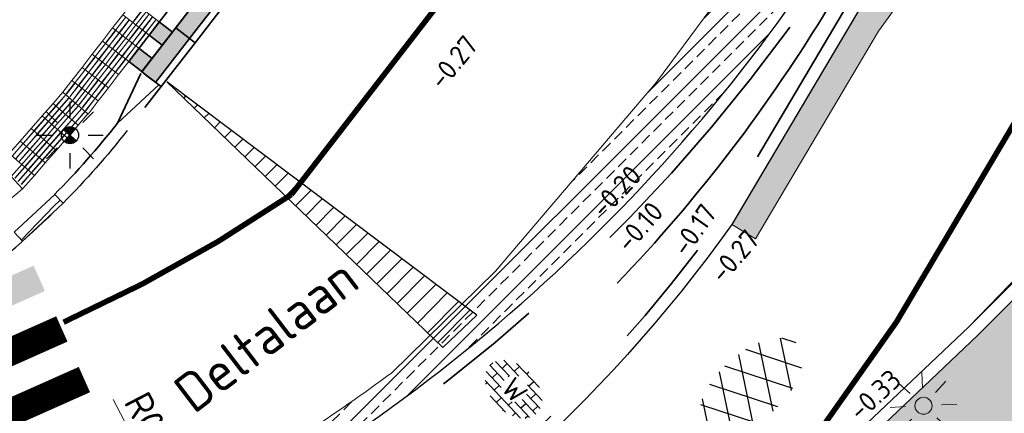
# Model space of a CAD drawing. Header units: metres. Extents: x -1 to 222837, y -2 to 853657.
# Tile 230 of 256: x 111385 to 111403, y 426510 to 426517. Entities that reach past the tile are written whole.
import ezdxf
from ezdxf.enums import TextEntityAlignment as Align

# ---------------------------------------------------------------- set-up
doc = ezdxf.new("R2010")
doc.units = ezdxf.units.M
doc.header["$XCLIPFRAME"] = 0
doc.linetypes.add('VH-BUSHALTEBAND', pattern=[4, 2, -2])
doc.linetypes.add('VH-TROTTOIRBAND_130-150', pattern=[15, 5, -2, 2, -2, 2, -2])
for name, color, linetype, lineweight in [('A-TXT-T25', 7, 'Continuous', 25), ('A-TXT-T35', 3, 'Continuous', 35), ('B-ALG', 8, 'Continuous', 5), ('B-ALG_BEstaand asfalt', 8, 'Continuous', 5), ('B-Lichtmast', 8, 'Continuous', 5), ('B-WE-VH-VERHARDING_ASFALT-G', 252, 'Continuous', 18), ('N-WE-IE-TERREINAFSCHEIDING_KUNSTMATIG-G', 30, 'IE-TERREINAFSCHEIDING-KUNSTMATIG', 35), ('N-WE-VH-KANTOPSLUITING_BUSHALTEBAND-G', 30, 'VH-BUSHALTEBAND', 35), ('N-WE-VH-KANTOPSLUITING_RWSBAND-G', 210, 'VH-TROTTOIRBAND_130-150', 35), ('N-WE-VH-KANTOPSLUITING_VOORKANT RWS-BAND', 7, 'Continuous', 25), ('N-WE-VH-KANTOPSLUITING_VOORKANT VERLAAGDE BAND', 7, 'Continuous', 25), ('N-WE-VH-VERHARDING_ASFALT-A', 252, 'Continuous', 18), ('N-WE-VH-VERHARDING_ASFALT-S', 7, 'Continuous', 25), ('N-WE-VH-VERHARDING_BETONSTRAATSTEEN-S', 7, 'Continuous', 25), ('N-WE-VH-VERHARDING_TEGEL-G', 252, 'Continuous', 35), ('N-WE-VW-BLINDENGELEIDEROUTE-Geleidetegel_G', 30, 'Continuous', 18), ('N-WE-VW-MARKERING_DWARS_OVERSTEEK_VOETGANGERS-G', 7, 'Continuous', 35), ('N-WE-VW-MARKERING_LANGS_STREEP_DOORGETROKKEN_010-G', 7, 'Continuous', 13), ('Openbaar_verlichtingsobject', 1, 'Continuous', 0), ('X-XX-AL-HOOGTELABEL-T25', 7, 'Continuous', 25)]:
    doc.layers.add(name, color=color, linetype=linetype, lineweight=lineweight)
for name, color, linetype in [('Bestaande haag', 102, 'Continuous'), ('N-ONTWERP', 1, 'Continuous'), ('STEDIN BOVENGRONDS', 7, 'Continuous'), ('Verloopband', 7, 'Continuous'), ('X-REF', 7, 'Continuous')]:
    doc.layers.add(name, color=color, linetype=linetype)
doc.styles.add('NLCS-ISO', font='NLCS-ISO.ttf')
doc.styles.add('NLCS-ISO-ANNOTATIEF-T25', font='NLCS-ISO.ttf', dxfattribs={"height": 2.5})
doc.styles.add('NLCS-ISO-M1000-T25', font='NLCS-ISO.ttf')
doc.styles.add('NLCS-ISO-M200-T25', font='NLCS-ISO.ttf', dxfattribs={"height": 0.5})
doc.linetypes.add('IE-TERREINAFSCHEIDING-KUNSTMATIG', pattern='A,4,[82,NLCS.shx,S=0.75,R=90,X=0,Y=0],4,-2', length=10)
doc.dimstyles.new('NLCS-ANNOTATIEF-T25-PIJL', dxfattribs={"dimtxt": 2.5, "dimasz": 2.5, "dimexe": 2, "dimexo": 2, "dimgap": 0.7, "dimtad": 1, "dimzin": 0, "dimdsep": 46, "dimtxsty": 'NLCS-ISO-ANNOTATIEF-T25', "dimcen": 0, "dimdle": 2, "dimclrd": 256, "dimclre": 256, "dimclrt": 256, "dimadec": 5, "dimazin": 0, "dimtfac": 1, "dimtofl": 0, "dimtmove": 1, "dimatfit": 0, "dimfxl": 2, "dimfxlon": 1, "dimtfillclr": 254, "dimtolj": 1, "dimtzin": 0, "dimlwd": 18, "dimlwe": 18, "dimarcsym": 0})
picture_1 = doc.add_image_def('image1.ecw', size_in_pixel=(400001, 250001))
picture_2 = doc.add_image_def('image2.ecw', size_in_pixel=(120000, 80000))
pattern_1 = [(45, (107770.7087578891, 433861.1106310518), (-0.2828427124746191, 0.2828427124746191), []), (45, (107770.9487578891, 433861.1106310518), (-0.2828427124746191, 0.2828427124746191), [0.2, -0.1])]

# ---------------------------------------------------------------- blocks, each defined once
blk = doc.blocks.new('SVH-ASFALT-SO')
at = {"ltscale": 0.1}
for p, q in [((-1.90966580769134, 0.6923617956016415), (0.9476199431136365, 5.64132588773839)), ((2.754090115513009, -0.2170218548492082), (-0.4687746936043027, 5.365143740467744)), ((0, 0), (3.267551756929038, 5.659565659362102)), ((4.867727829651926, 0.1220502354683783), (1.647185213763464, 5.700193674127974)), ((6.701218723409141, 0.946350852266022), (4.043291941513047, 5.550015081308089)), ((-3.363759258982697, 2.173798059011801), (-1.827884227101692, 4.834011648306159)), ((0.3610377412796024, -0.07213355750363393), (-2.305319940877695, 4.546133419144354)), ((2.175571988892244, -0.2317987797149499), (5.321577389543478, 5.217242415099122)), ((4.656575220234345, 0.06542487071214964), (7.070171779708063, 4.245896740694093)), ((7.827971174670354, 2.994758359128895), (7.146137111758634, 4.175729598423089)), ((-2.71961448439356, 1.263712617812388), (-3.454265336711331, 2.536165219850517))]:
    blk.add_line(p, q, dxfattribs=at)
at = {"style": 'NLCS-ISO'}
blk.add_attdef('KLEUR', text='', height=1.8, dxfattribs=at).set_placement((9.485913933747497, 2.74105960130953), align=Align.MIDDLE_LEFT)
at = {"style": 'NLCS-ISO', "flags": 1}
blk.add_attdef('FUNCTIE', text='', height=1.8, dxfattribs=at).set_placement((0.1159930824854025, -3.584775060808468), align=Align.MIDDLE_CENTER)
blk = doc.blocks.new('verloopband')
at = {"layer": 'Verloopband', "flags": 128}
blk.add_lwpolyline([(0, 0.07), (1, 0.07), (1, -0.1500000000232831), (0, -0.1500000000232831)], close=True, dxfattribs=at)
blk.add_lwpolyline([(0, -0.1186965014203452), (0.8408326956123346, -0.07123103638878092), (1, -0.07123103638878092)], dxfattribs=at)
blk = doc.blocks.new('Lichtmast hergebruik')
h = blk.add_hatch(color=256)
h.dxf.hatch_style = 1
h.paths.add_polyline_path([(-0.5828241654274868, 0.5029998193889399), (-7.022160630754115e-15, 0), (0.5029998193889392, 0.5828241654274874, 0.4142135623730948)])
h = blk.add_hatch(color=256)
h.dxf.hatch_style = 1
h.paths.add_polyline_path([(0.5828241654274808, -0.5029998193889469), (-7.022160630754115e-15, 1.110223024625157e-16), (-0.5029998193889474, -0.5828241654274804, 0.4142135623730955)])
for p, q in [((-8.731149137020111e-10, 1.624763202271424), (-2.91038304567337e-10, 3.000000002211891)), ((-2.121320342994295, 2.121320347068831), (-1.148881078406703, 1.148881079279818)), ((1.148881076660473, 1.148881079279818), (2.121320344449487, 2.121320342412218)), ((-3.000000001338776, 4.656612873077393e-09), (-1.624763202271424, 2.328306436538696e-09)), ((1.624763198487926, -1.746229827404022e-09), (2.99999999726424, -1.164153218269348e-09)), ((-2.121320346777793, -2.121320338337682), (-1.148881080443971, -1.148881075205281)), ((-3.783497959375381e-09, -2.999999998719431), (-2.91038304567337e-09, -1.624763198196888)), ((1.148881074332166, -1.148881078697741), (2.12132034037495, -2.121320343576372))]:
    blk.add_line(p, q)
at = {"flags": 128}
for points in [[(-0.5828241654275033, 0.502999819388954), (0.582824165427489, -0.502999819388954)], [(-0.5029998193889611, -0.5828241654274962), (0.5029998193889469, 0.5828241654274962)]]:
    blk.add_lwpolyline(points, dxfattribs=at)
blk.add_circle((0, 0), 0.7698654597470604)
at = {"style": 'NLCS-ISO'}
blk.add_attdef('TYPE', text='', height=1.8, dxfattribs=at).set_placement((-2.91038304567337e-10, 3.000000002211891), align=Align.BOTTOM_CENTER)
blk = doc.blocks.new('bestaand lichtmast')
at = {"layer": 'B-Lichtmast'}
for p, q in [((-0.0772097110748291, 1.622927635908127), (-0.142561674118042, 2.996610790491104)), ((-2.219730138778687, 2.018117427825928), (-1.202178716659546, 1.092987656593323)), ((1.092987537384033, 1.202178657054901), (2.018117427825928, 2.219730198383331)), ((1.622927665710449, 0.0772097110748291), (2.996610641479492, 0.1425617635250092)), ((-2.996610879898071, -0.1425617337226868), (-1.622927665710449, -0.07720968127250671)), ((-2.018117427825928, -2.219730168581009), (-1.092987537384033, -1.202178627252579)), ((0.142561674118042, -2.996610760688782), (0.0772097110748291, -1.622927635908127)), ((1.202178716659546, -1.092987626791), (2.219730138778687, -2.018117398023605))]:
    blk.add_line(p, q, dxfattribs=at)
blk.add_circle((0, 0), 0.7698654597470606, dxfattribs=at)
blk = doc.blocks.new('bushalteband')
at = {"layer": 'N-WE-VH-KANTOPSLUITING_BUSHALTEBAND-G', "transparency": 33554508}
h = blk.add_hatch(color=256, dxfattribs=at)
h.dxf.hatch_style = 1
h.paths.add_polyline_path([(1.000028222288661, -0.1270000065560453), (2.822148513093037e-05, -0.127000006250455), (2.822140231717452e-05, -0.4400000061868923), (1.000028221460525, -0.4400000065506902)])
at = {"layer": 'N-WE-VH-KANTOPSLUITING_BUSHALTEBAND-G', "linetype": 'Continuous', "ltscale": 0.2, "flags": 128}
blk.add_lwpolyline([(2.822151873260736e-05, 4.365574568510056e-11), (2.822140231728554e-05, -0.4400000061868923), (1.000028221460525, -0.4400000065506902), (1.000028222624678, -1.600710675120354e-10), (2.822151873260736e-05, -4.365574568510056e-11), (2.822518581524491e-05, -0.127000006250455), (1.000028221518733, -0.1270000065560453)], dxfattribs=at)
blk = doc.blocks.new('*D1982')
at = {"layer": 'A-TXT-T25', "linetype": 'Continuous', "lineweight": 18, "transparency": 16777216}
blk.add_line((111386.7554804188, 426510.3578051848), (111387.8042487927, 426508.333333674), dxfattribs=at)
blk.add_arc((111388.2642349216, 426507.4454075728), 0.5, 71.54958881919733, 117.8650903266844, dxfattribs=at)
at = {"layer": 'A-TXT-T25', "transparency": 16777216}
blk.add_solid([(111387.8782426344, 426508.3716658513), (111387.7302549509, 426508.2950014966), (111388.0342418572, 426507.8893706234)], dxfattribs=at)
at = {"layer": 'Defpoints', "color": 0, "transparency": 16777216}
for p in [(111388.0342418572, 426507.8893706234), (111388.2642349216, 426507.4454075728)]:
    blk.add_point(p, dxfattribs=at)
at = {"layer": 'A-TXT-T25', "transparency": 16777216, "insert": (111387.511159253, 426509.746945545), "char_height": 0.5, "attachment_point": 5, "rotation": 297.38621242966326, "style": 'NLCS-ISO-ANNOTATIEF-T25'}
blk.add_mtext('\\A1;R0.50', dxfattribs=at)
blk = doc.blocks.new('BSS wit')
h = blk.add_hatch()
h.set_pattern_fill('AR-BRSTD', color=256, scale=0.009233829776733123, angle=0.1624674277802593, style=0)
h.set_pattern_definition([(0.1624674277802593, (-601.5461458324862, -259.7712112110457), (-0.001773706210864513, 0.62551373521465), []), (90.16246742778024, (-601.5461458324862, -259.7712112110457), (-0.9399270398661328, 0.6228535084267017), [0.6255162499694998, -0.6255162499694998])])
edge = h.paths.add_edge_path()
edge.add_ellipse((-0.03022775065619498, -0.03658207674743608), major_axis=(3.037469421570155, 0.008613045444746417), ratio=0.6810508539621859, start_angle=0, end_angle=360)
edge = h.paths.add_edge_path(flags=16)
edge.add_arc((-0.003769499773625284, 0.07259626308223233), 1.199928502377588, 270.0000000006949, 360)
edge.add_arc((-0.003769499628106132, 0.07259626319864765), 1.199928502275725, 359.9999999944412, 450.0000000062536)
edge.add_arc((-0.003769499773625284, 0.07259626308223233), 1.199928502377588, 89.99999999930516, 180)
edge.add_arc((-0.003769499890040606, 0.072596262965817), 1.199928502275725, 179.9999999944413, 270.0000000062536)
at = {"layer": 'X-XX-AL-HOOGTELABEL-T25', "insert": (-0.8619988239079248, 0.8792535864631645), "char_height": 1.799999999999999, "attachment_point": 1, "style": 'NLCS-ISO-M1000-T25'}
blk.add_mtext_dynamic_manual_height_columns('\\pt3.6;W', width=14.67812013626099, gutter_width=12.5, heights=[0], dxfattribs=at)

msp = doc.modelspace()

# ---------------------------------------------------------------- hatches: boundary and pattern name
at = {"layer": 'Bestaande haag', "transparency": 33554508}
h = msp.add_hatch(dxfattribs=at)
h.set_pattern_fill('AGW-GROND_ZAVEL', color=256, scale=0.7, style=0, pattern_type=2)
h.set_pattern_definition([(0, (111132.639495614, 426799.5666577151), (0.28, 0.14), [0.28, -0.28])])
edge = h.paths.add_edge_path()
edge.add_line((111403.6392594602, 426510.104863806), (111407.7859397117, 426513.9584667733))
edge.add_line((111407.7859397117, 426513.9584667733), (111409.2661106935, 426515.392106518))
edge.add_line((111409.2661106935, 426515.392106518), (111411.0375302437, 426517.2753593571))
edge.add_line((111411.0375302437, 426517.2753593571), (111409.43, 426518.9256666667))
edge.add_line((111409.43, 426518.9256666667), (111406.5278037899, 426515.7477457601))
edge.add_line((111406.5278037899, 426515.7477457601), (111404.5875793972, 426513.7639264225))
edge.add_line((111404.5875793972, 426513.7639264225), (111402.33644873, 426511.5067569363))
edge.add_line((111402.33644873, 426511.5067569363), (111398.7742490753, 426508.1312909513))
edge.add_line((111398.7742490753, 426508.1312909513), (111395.5024063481, 426505.1133231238))
edge.add_arc((111375.012828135, 426527.3265080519), 30.2200000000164, 300.1914671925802, 312.6886316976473, ccw=False)
edge.add_line((111390.210201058, 426501.2058599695), (111391.1754052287, 426498.5219245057))
edge.add_line((111391.1754052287, 426498.5219245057), (111403.6392594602, 426510.104863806))
at = {"layer": 'N-ONTWERP'}
h = msp.add_hatch(dxfattribs=at)
h.set_pattern_fill('LINE', color=256, scale=0.08000000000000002, angle=225.2154325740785)
h.set_pattern_definition([(225.2154325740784, (111353.4091410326, 426611.4302611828), (0.1802791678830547, -0.1789285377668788), [])])
h.paths.add_polyline_path([(111392.6992538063, 426511.2914285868), (111393.3137525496, 426511.8738847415), (111387.7208880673, 426516.0839525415)])
at = {"layer": 'N-WE-VH-VERHARDING_ASFALT-A', "transparency": 33554559}
h = msp.add_hatch(dxfattribs=at)
h.set_pattern_fill('AVH-ASFALT_LAAG2-D', color=256, scale=20, style=0, pattern_type=2)
h.set_pattern_definition(pattern_1)
edge = h.paths.add_edge_path()
edge.add_line((111411.472, 426533.76), (111416.934, 426543.371))
edge.add_line((111416.934, 426543.371), (111416.972, 426543.45))
edge.add_line((111416.972, 426543.45), (111417.1839337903, 426543.8107864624))
edge.add_line((111417.1839337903, 426543.8107864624), (111417.0880024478, 426543.8679944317))
edge.add_line((111417.0880024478, 426543.8679944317), (111417.0053603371, 426543.9172774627))
edge.add_line((111417.0053603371, 426543.9172774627), (111416.9724668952, 426543.9368932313))
edge.add_line((111416.9724668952, 426543.9368932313), (111416.9127485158, 426543.9725058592))
edge.add_line((111416.9127485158, 426543.9725058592), (111416.893, 426543.948))
edge.add_line((111416.893, 426543.948), (111416.832, 426544.011))
edge.add_line((111416.832, 426544.011), (111416.761, 426544.063))
edge.add_line((111416.761, 426544.063), (111416.6858658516, 426544.1078057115))
edge.add_line((111416.6858658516, 426544.1078057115), (111416.6129042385, 426544.1513158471))
edge.add_line((111416.6129042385, 426544.1513158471), (111416.3510858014, 426544.3074493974))
edge.add_line((111416.3510858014, 426544.3074493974), (111415.774795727, 426544.6511158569))
edge.add_arc((111415.5169704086, 426544.2217133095), 0.5008597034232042, -33.99458391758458, 59.01821500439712, ccw=False)
edge.add_line((111415.9322283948, 426543.9416753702), (111415.6405976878, 426543.4492823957))
edge.add_line((111415.6405976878, 426543.4492823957), (111414.5859650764, 426541.6686273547))
edge.add_line((111414.5859650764, 426541.6686273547), (111397.9080922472, 426513.5094959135))
edge.add_line((111397.9080922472, 426513.5094959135), (111398.3382984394, 426513.2546967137))
edge.add_line((111398.3382984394, 426513.2546967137), (111400.5565296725, 426516.9999863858))
edge.add_line((111400.5565296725, 426516.9999863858), (111404.295, 426522.17))
edge.add_line((111404.295, 426522.17), (111411.472, 426533.76))
h = msp.add_hatch(dxfattribs=at)
h.set_pattern_fill('AVH-ASFALT_LAAG2-D', color=256, scale=20, style=0, pattern_type=2)
h.set_pattern_definition(pattern_1)
edge = h.paths.add_edge_path()
edge.add_line((111400.5345724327, 426519.906407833), (111405.6401856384, 426528.52678975))
edge.add_line((111405.6401856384, 426528.52678975), (111405.2122783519, 426528.7871480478))
edge.add_line((111405.2122783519, 426528.7871480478), (111401.919, 426523.326))
edge.add_line((111401.919, 426523.326), (111396.55, 426516.076))
edge.add_line((111396.55, 426516.076), (111393.649, 426512.672))
edge.add_line((111393.649, 426512.672), (111391.7782627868, 426510.8390684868))
edge.add_arc((111373.1447859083, 426535.9592842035), 31.27669576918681, 299.4867545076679, 306.5669953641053, ccw=False)
edge.add_line((111388.5398742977, 426508.7338741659), (111388.7974424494, 426508.3066225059))
edge.add_arc((111373.3274161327, 426535.6977612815), 31.45784795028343, 299.4569859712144, 329.8686165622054)
at = {"layer": 'N-WE-VH-VERHARDING_TEGEL-G'}
h = msp.add_hatch(color=256, dxfattribs=at)
h.dxf.hatch_style = 1
h.paths.add_polyline_path([(111387.5842427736, 426517.165533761), (111387.4008237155, 426516.9281365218), (111387.6382209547, 426516.7447174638), (111387.8216400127, 426516.982114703)])
h = msp.add_hatch(color=256, dxfattribs=at)
h.dxf.hatch_style = 1
h.paths.add_polyline_path([(111387.2174046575, 426516.6907392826), (111387.0339855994, 426516.4533420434), (111387.2713828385, 426516.2699229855), (111387.4548018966, 426516.5073202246)])
at = {"layer": 'N-WE-VW-MARKERING_DWARS_OVERSTEEK_VOETGANGERS-G'}
h = msp.add_hatch(color=256, dxfattribs=at)
h.dxf.hatch_style = 1
edge = h.paths.add_edge_path()
edge.add_arc((111375.2014783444, 426524.4610728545), 14.99999991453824, 295.8333385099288, 303.4572066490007)
edge.add_line((111383.4711885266, 426511.9466055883), (111385.3200680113, 426512.7698083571))
edge.add_line((111385.3200680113, 426512.7698083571), (111385.5234422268, 426512.3130382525))
edge.add_line((111385.5234422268, 426512.3130382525), (111381.8613852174, 426510.6825288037))
edge.add_line((111381.8613852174, 426510.6825288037), (111381.7378016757, 426510.960092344))

# ---------------------------------------------------------------- linework, layer by layer
at = {"layer": 'B-ALG', "color": 8}
msp.add_lwpolyline([(111403.275, 426512.796), (111402.1851271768, 426511.6664497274)], dxfattribs=at)
at = {"layer": 'B-ALG_BEstaand asfalt', "flags": 128}
msp.add_lwpolyline([(111405.6374367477, 426528.5353385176), (111405.2122783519, 426528.7871480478), (111402.2257837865, 426523.7430352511), (111396.5504156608, 426516.0765510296), (111393.649, 426512.672), (111391.7782627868, 426510.8390684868, -0.03090321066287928), (111388.5398742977, 426508.7338741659), (111388.7895712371, 426508.3006866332)], format="xyb", dxfattribs=at)
at = {"layer": 'B-WE-VH-VERHARDING_ASFALT-G', "flags": 128}
msp.add_lwpolyline([(111397.9080922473, 426513.5094959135), (111398.3382984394, 426513.2546967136), (111400.5565296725, 426516.9999863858), (111404.295, 426522.17), (111411.472, 426533.76), (111416.934, 426543.371), (111417.1839337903, 426543.8107864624), (111416.761, 426544.063), (111415.774795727, 426544.6511158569, -0.4297000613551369), (111415.9322283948, 426543.9416753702), (111414.5859650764, 426541.6686273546)], format="xyb", dxfattribs=at)
at = {"layer": 'N-ONTWERP', "flags": 128}
for points in [[(111392.6992538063, 426511.2914285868), (111393.3137525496, 426511.8738847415), (111387.7208880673, 426516.0839525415)], [(111387.7208880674, 426516.0839525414), (111392.6992538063, 426511.2914285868)]]:
    msp.add_lwpolyline(points, dxfattribs=at)
at = {"layer": 'N-WE-IE-TERREINAFSCHEIDING_KUNSTMATIG-G', "flags": 128}
msp.add_lwpolyline([(111410.7378893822, 426536.1526524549), (111402.1966044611, 426521.7314389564), (111400.7480041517, 426519.1652970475), (111399.6622679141, 426517.452433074, -0.05563086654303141), (111395.8429976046, 426512.4542903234)], format="xyb", dxfattribs=at)
at = {"layer": 'N-WE-VH-KANTOPSLUITING_BUSHALTEBAND-G', "flags": 128}
msp.add_lwpolyline([(111387.5768124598, 426516.0299788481), (111386.8317115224, 426515.3420445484), (111387.2690065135, 426516.2678876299), (111386.6576096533, 426515.4765634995), (111387.0058133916, 426515.2075255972), (111387.617210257, 426515.9988497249), (111387.3394582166, 426516.2134535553)], dxfattribs=at)
at = {"layer": 'N-WE-VH-KANTOPSLUITING_RWSBAND-G', "flags": 128}
msp.add_lwpolyline([(111415.2692672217, 426544.3431287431, -1.082260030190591), (111415.7424940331, 426544.0628496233), (111397.7194909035, 426513.6325831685, -0.1105553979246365), (111388.9211385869, 426505.7798263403, -0.4609116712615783), (111388.5290929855, 426505.9253059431), (111388.0060668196, 426507.3506751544, -0.3753030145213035), (111388.1357023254, 426507.6885214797, 0.1405485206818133), (111400.7286703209, 426519.7926010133)], format="xyb", close=True, dxfattribs=at)
for points in [[(111410.3647009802, 426521.4780739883), (111407.5835807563, 426517.3891147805, -0.04672130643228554), (111404.587579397, 426513.7639264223), (111402.3409031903, 426511.511099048)], [(111386.8324984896, 426515.3414365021, -0.02912436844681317), (111385.6939860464, 426514.051669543, -0.02750052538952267)], [(111402.33644873, 426511.5067569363), (111398.7742490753, 426508.1312909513), (111395.502406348, 426505.1133231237, -0.04676766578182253), (111391.0171808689, 426501.6923688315, -0.04676766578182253)]]:
    msp.add_lwpolyline(points, format="xyb", dxfattribs=at)
at = {"layer": 'N-WE-VH-KANTOPSLUITING_VOORKANT RWS-BAND', "flags": 128}
msp.add_lwpolyline([(111415.0718160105, 426544.4512737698, -1.060386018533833), (111415.9322283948, 426543.9416753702), (111397.9080922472, 426513.5094959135, -0.1106468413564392), (111389.0306747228, 426505.583289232, -0.4609116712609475), (111388.3178645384, 426505.8477976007), (111387.7948383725, 426507.273166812, -0.3753030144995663), (111388.0305392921, 426507.887432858, 0.1405565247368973), (111400.5345724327, 426519.906407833)], format="xyb", close=True, dxfattribs=at)
for points in [[(111410.1827901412, 426521.6018012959), (111407.4016699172, 426517.5128420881, -0.04672130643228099), (111404.4318033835, 426513.9192771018), (111402.1851271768, 426511.6664497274)], [(111402.1851271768, 426511.6664497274), (111398.624, 426508.2920000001), (111395.3532433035, 426505.2750339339, -0.05509513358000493), (111390.0466020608, 426501.3652746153)]]:
    msp.add_lwpolyline(points, format="xyb", dxfattribs=at)
at = {"layer": 'N-WE-VH-KANTOPSLUITING_VOORKANT VERLAAGDE BAND'}
for points in [[(111387.0065493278, 426515.2068686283, -0.02914933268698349), (111385.8501668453, 426513.8967258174)], [(111382.2514436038, 426511.2210582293, 0.07200664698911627), (111385.6870112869, 426513.7387257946)]]:
    msp.add_lwpolyline(points, format="xyb", dxfattribs=at)
at = {"layer": 'N-WE-VH-VERHARDING_TEGEL-G'}
for p, q in [((111387.4008237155, 426516.9281365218), (111387.6382209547, 426516.7447174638)), ((111387.4008237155, 426516.9281365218), (111387.6382209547, 426516.7447174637)), ((111387.0339855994, 426516.4533420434), (111387.2713828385, 426516.2699229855))]:
    msp.add_line(p, q, dxfattribs=at)
at = {"layer": 'N-WE-VH-VERHARDING_TEGEL-G', "flags": 128}
for points in [[(111389.4184333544, 426519.5395061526), (111387.0339855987, 426516.4533420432)], [(111389.656312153, 426519.3557149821), (111387.2718643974, 426516.2695508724)]]:
    msp.add_lwpolyline(points, dxfattribs=at)
for points in [[(111387.5842427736, 426517.165533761), (111387.4008237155, 426516.9281365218), (111387.6382209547, 426516.7447174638), (111387.8216400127, 426516.982114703), (111387.5842427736, 426517.165533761)], [(111387.5842427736, 426517.165533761), (111387.4008237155, 426516.9281365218), (111387.6382209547, 426516.7447174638), (111387.8216400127, 426516.982114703), (111387.5842427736, 426517.165533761)], [(111387.5842427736, 426517.165533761), (111387.4008237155, 426516.9281365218), (111387.6382209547, 426516.7447174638), (111387.8216400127, 426516.982114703), (111387.5842427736, 426517.165533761)], [(111387.5842427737, 426517.165533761), (111387.4008237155, 426516.9281365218), (111387.6382209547, 426516.7447174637), (111387.8216400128, 426516.9821147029), (111387.5842427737, 426517.165533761)], [(111387.5842427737, 426517.165533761), (111387.4008237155, 426516.9281365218), (111387.6382209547, 426516.7447174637), (111387.8216400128, 426516.9821147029), (111387.5842427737, 426517.165533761)], [(111387.5842427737, 426517.165533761), (111387.4008237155, 426516.9281365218), (111387.6382209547, 426516.7447174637), (111387.8216400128, 426516.9821147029), (111387.5842427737, 426517.165533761)], [(111387.2174046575, 426516.6907392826), (111387.0339855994, 426516.4533420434), (111387.2713828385, 426516.2699229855), (111387.4548018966, 426516.5073202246), (111387.2174046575, 426516.6907392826)], [(111387.2174046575, 426516.6907392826), (111387.0339855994, 426516.4533420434), (111387.2713828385, 426516.2699229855), (111387.4548018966, 426516.5073202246), (111387.2174046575, 426516.6907392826)], [(111387.2174046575, 426516.6907392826), (111387.0339855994, 426516.4533420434), (111387.2713828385, 426516.2699229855), (111387.4548018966, 426516.5073202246), (111387.2174046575, 426516.6907392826)]]:
    msp.add_lwpolyline(points, close=True, dxfattribs=at)
at = {"layer": 'N-WE-VW-BLINDENGELEIDEROUTE-Geleidetegel_G', "flags": 128}
for points in [[(111387.1094483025, 426517.5323718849), (111386.9260292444, 426517.2949746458), (111387.1634264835, 426517.1115555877), (111387.3468455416, 426517.3489528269), (111387.1094483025, 426517.5323718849)], [(111387.1094483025, 426517.5323718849), (111386.9260292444, 426517.2949746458), (111387.1634264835, 426517.1115555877), (111387.3468455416, 426517.3489528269), (111387.1094483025, 426517.5323718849)], [(111387.5302645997, 426517.586350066), (111387.3468455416, 426517.3489528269), (111387.5842427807, 426517.1655337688), (111387.7676618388, 426517.402931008), (111387.5302645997, 426517.586350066)], [(111387.5302645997, 426517.586350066), (111387.3468455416, 426517.3489528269), (111387.5842427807, 426517.1655337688), (111387.7676618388, 426517.402931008), (111387.5302645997, 426517.586350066)], [(111386.9260292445, 426517.2949746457), (111386.7426101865, 426517.0575774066), (111386.9800074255, 426516.8741583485), (111387.1634264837, 426517.1115555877), (111386.9260292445, 426517.2949746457)], [(111387.2881443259, 426517.3841972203), (111387.2849790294, 426517.3866428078), (111387.111342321, 426517.1619067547), (111387.1145076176, 426517.1594611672)], [(111387.3468455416, 426517.3489528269), (111387.1634264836, 426517.1115555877), (111387.4008237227, 426516.9281365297), (111387.5842427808, 426517.1655337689), (111387.3468455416, 426517.3489528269)], [(111387.3989297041, 426517.2986016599), (111387.3957644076, 426517.3010472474), (111387.2221276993, 426517.0763111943), (111387.2252929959, 426517.0738656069)], [(111386.978113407, 426517.2446234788), (111386.9749481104, 426517.2470690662), (111386.8013114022, 426517.0223330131), (111386.8044766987, 426517.0198874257)], [(111387.0414193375, 426517.19571173), (111387.038254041, 426517.1981573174), (111386.8646173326, 426516.9734212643), (111386.8677826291, 426516.9709756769)], [(111387.1047252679, 426517.1467999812), (111387.1015599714, 426517.1492455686), (111386.9279232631, 426516.9245095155), (111386.9310885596, 426516.9220639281)], [(111387.1634264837, 426517.1115555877), (111386.9800074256, 426516.8741583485), (111387.2174046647, 426516.6907392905), (111387.4008237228, 426516.9281365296), (111387.1634264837, 426517.1115555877)], [(111387.1634264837, 426517.1115555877), (111386.9800074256, 426516.8741583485), (111387.2174046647, 426516.6907392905), (111387.4008237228, 426516.9281365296), (111387.1634264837, 426517.1115555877)], [(111387.4622356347, 426517.2496899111), (111387.4590703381, 426517.2521354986), (111387.2854336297, 426517.0273994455), (111387.2885989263, 426517.0249538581)], [(111387.5255415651, 426517.2007781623), (111387.5223762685, 426517.2032237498), (111387.3487395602, 426516.9784876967), (111387.3519048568, 426516.9760421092)], [(111386.7426101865, 426517.0575774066), (111386.5591911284, 426516.8201801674), (111386.7965883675, 426516.6367611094), (111386.9800074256, 426516.8741583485), (111386.7426101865, 426517.0575774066)], [(111386.7426101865, 426517.0575774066), (111386.5591911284, 426516.8201801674), (111386.7965883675, 426516.6367611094), (111386.9800074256, 426516.8741583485), (111386.7426101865, 426517.0575774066)], [(111386.794694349, 426517.0072262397), (111386.7915290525, 426517.0096718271), (111386.6178923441, 426516.784935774), (111386.6210576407, 426516.7824901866)], [(111386.8580002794, 426516.9583144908), (111386.8548349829, 426516.9607600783), (111386.6811982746, 426516.7360240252), (111386.6843635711, 426516.7335784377)], [(111387.2155106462, 426517.0612044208), (111387.2123453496, 426517.0636500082), (111387.0387086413, 426516.8389139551), (111387.0418739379, 426516.8364683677)], [(111387.2788165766, 426517.0122926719), (111387.27565128, 426517.0147382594), (111387.1020145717, 426516.7900022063), (111387.1051798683, 426516.7875566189)], [(111387.342122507, 426516.9633809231), (111387.3389572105, 426516.9658265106), (111387.1653205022, 426516.7410904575), (111387.1684857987, 426516.73864487)], [(111386.3757720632, 426516.5827829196), (111386.6131693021, 426516.3993638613), (111386.7965883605, 426516.6367611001), (111386.5591911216, 426516.8201801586), (111386.3757720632, 426516.5827829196)], [(111386.3757720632, 426516.5827829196), (111386.6131693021, 426516.3993638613), (111386.7965883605, 426516.6367611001), (111386.5591911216, 426516.8201801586), (111386.3757720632, 426516.5827829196)], [(111386.6112752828, 426516.7698289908), (111386.6081099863, 426516.7722745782), (111386.434473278, 426516.5475385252), (111386.4376385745, 426516.5450929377)], [(111386.9213062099, 426516.909402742), (111386.9181409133, 426516.9118483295), (111386.744504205, 426516.6871122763), (111386.7476695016, 426516.6846666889)], [(111386.9800074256, 426516.8741583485), (111386.7965883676, 426516.6367611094), (111387.0339856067, 426516.4533420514), (111387.2174046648, 426516.6907392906), (111386.9800074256, 426516.8741583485)], [(111387.0320915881, 426516.8238071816), (111387.0289262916, 426516.826252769), (111386.8552895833, 426516.6015167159), (111386.8584548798, 426516.5990711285)], [(111387.0953975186, 426516.7748954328), (111387.0922322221, 426516.7773410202), (111386.9185955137, 426516.5526049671), (111386.9217608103, 426516.5501593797)], [(111386.1923530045, 426516.345385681), (111386.4297502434, 426516.1619666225), (111386.6131693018, 426516.3993638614), (111386.3757720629, 426516.5827829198), (111386.1923530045, 426516.345385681)], [(111386.6745812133, 426516.720917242), (111386.6714159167, 426516.7233628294), (111386.4977792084, 426516.4986267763), (111386.500944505, 426516.4961811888)], [(111386.7378871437, 426516.6720054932), (111386.7347218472, 426516.6744510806), (111386.5610851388, 426516.4497150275), (111386.5642504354, 426516.44726944)], [(111386.6131693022, 426516.3993638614), (111386.8505665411, 426516.215944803), (111387.0339855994, 426516.4533420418), (111386.7965883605, 426516.6367611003), (111386.6131693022, 426516.3993638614)], [(111386.848672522, 426516.5864099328), (111386.8455072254, 426516.5888555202), (111386.6718705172, 426516.3641194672), (111386.6750358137, 426516.3616738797)], [(111387.158703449, 426516.725983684), (111387.1555381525, 426516.7284292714), (111386.9819014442, 426516.5036932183), (111386.9850667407, 426516.5012476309)], [(111386.4278562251, 426516.5324317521), (111386.4246909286, 426516.5348773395), (111386.2510542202, 426516.3101412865), (111386.2542195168, 426516.307695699)], [(111386.4911621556, 426516.4835200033), (111386.487996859, 426516.4859655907), (111386.3143601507, 426516.2612295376), (111386.3175254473, 426516.2587839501)], [(111386.554468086, 426516.4346082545), (111386.5513027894, 426516.4370538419), (111386.3776660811, 426516.2123177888), (111386.3808313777, 426516.2098722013)], [(111386.4297502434, 426516.1619666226), (111386.6671474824, 426515.9785475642), (111386.8505665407, 426516.2159448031), (111386.6131693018, 426516.3993638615), (111386.4297502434, 426516.1619666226)], [(111386.4297502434, 426516.1619666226), (111386.6671474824, 426515.9785475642), (111386.8505665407, 426516.2159448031), (111386.6131693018, 426516.3993638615), (111386.4297502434, 426516.1619666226)], [(111386.9119784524, 426516.5374981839), (111386.9088131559, 426516.5399437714), (111386.7351764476, 426516.3152077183), (111386.7383417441, 426516.3127621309)], [(111386.9752843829, 426516.4885864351), (111386.9721190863, 426516.4910320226), (111386.798482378, 426516.2662959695), (111386.8016476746, 426516.263850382)], [(111386.0089339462, 426516.107988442), (111386.2463311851, 426515.9245693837), (111386.4297502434, 426516.1619666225), (111386.1923530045, 426516.345385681), (111386.0089339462, 426516.107988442)], [(111386.0089339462, 426516.107988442), (111386.2463311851, 426515.9245693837), (111386.4297502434, 426516.1619666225), (111386.1923530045, 426516.345385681), (111386.0089339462, 426516.107988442)], [(111386.2444371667, 426516.2950345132), (111386.2412718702, 426516.2974801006), (111386.0676351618, 426516.0727440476), (111386.0708004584, 426516.0702984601)], [(111386.3077430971, 426516.2461227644), (111386.3045778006, 426516.2485683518), (111386.1309410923, 426516.0238322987), (111386.1341063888, 426516.0213867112)], [(111386.6652534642, 426516.349012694), (111386.6620881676, 426516.3514582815), (111386.4884514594, 426516.1267222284), (111386.491616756, 426516.1242766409)], [(111386.7285593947, 426516.3001009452), (111386.7253940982, 426516.3025465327), (111386.5517573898, 426516.0778104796), (111386.5549226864, 426516.0753648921)], [(111386.7918653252, 426516.2511891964), (111386.7887000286, 426516.2536347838), (111386.6150633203, 426516.0288987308), (111386.6182286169, 426516.0264531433)], [(111385.8456184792, 426515.896611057), (111386.0729639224, 426515.7001820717), (111386.246331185, 426515.9245693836), (111386.0089339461, 426516.1079884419), (111385.8456184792, 426515.896611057)], [(111386.3710490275, 426516.1972110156), (111386.367883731, 426516.199656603), (111386.1942470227, 426515.9749205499), (111386.1974123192, 426515.9724749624)], [(111386.2463311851, 426515.9245693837), (111386.483728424, 426515.7411503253), (111386.6671474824, 426515.9785475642), (111386.4297502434, 426516.1619666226), (111386.2463311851, 426515.9245693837)], [(111386.4818344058, 426516.1116154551), (111386.4786691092, 426516.1140610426), (111386.305032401, 426515.8893249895), (111386.3081976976, 426515.886879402)], [(111386.5451403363, 426516.0627037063), (111386.5419750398, 426516.0651492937), (111386.3683383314, 426515.8404132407), (111386.371503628, 426515.8379676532)], [(111385.6699280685, 426515.6953944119), (111385.8959089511, 426515.4980808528), (111386.0715960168, 426515.6992931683), (111385.8456151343, 426515.8966067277), (111385.6699280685, 426515.6953944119)], [(111385.6699280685, 426515.6953944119), (111385.8959089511, 426515.4980808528), (111386.0726266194, 426515.7004735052), (111385.8456151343, 426515.8966067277), (111385.6699280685, 426515.6953944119)], [(111386.0729639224, 426515.7001820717), (111386.3003093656, 426515.5037530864), (111386.4837284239, 426515.7411503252), (111386.246331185, 426515.9245693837), (111386.0729639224, 426515.7001820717)], [(111386.6084462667, 426516.0137919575), (111386.6052809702, 426516.0162375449), (111386.4316442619, 426515.7915014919), (111386.4348095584, 426515.7890559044)], [(111385.472614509, 426515.4694135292), (111385.6985953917, 426515.27209997), (111385.895908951, 426515.4980808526), (111385.6699280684, 426515.6953944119), (111385.472614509, 426515.4694135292)], [(111385.472614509, 426515.4694135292), (111385.6985953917, 426515.27209997), (111385.895908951, 426515.4980808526), (111385.6699280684, 426515.6953944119), (111385.472614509, 426515.4694135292)], [(111385.8959089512, 426515.4980808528), (111386.1218898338, 426515.3007672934), (111386.2985701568, 426515.505255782), (111386.0726266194, 426515.7004735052), (111385.8959089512, 426515.4980808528)], [(111385.718901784, 426515.6420130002), (111385.7158887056, 426515.6446438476), (111385.5290985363, 426515.4307152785), (111385.5321116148, 426515.428084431)], [(111385.7791633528, 426515.5893960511), (111385.7761502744, 426515.5920268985), (111385.5893601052, 426515.3780983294), (111385.5923731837, 426515.3754674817)], [(111385.8394249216, 426515.5367791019), (111385.8364118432, 426515.5394099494), (111385.6496216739, 426515.3254813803), (111385.6526347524, 426515.3228505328)], [(111385.2753009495, 426515.2434326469), (111385.5012818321, 426515.0461190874), (111385.6985953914, 426515.2720999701), (111385.4726145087, 426515.4694135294), (111385.2753009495, 426515.2434326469)], [(111385.5215882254, 426515.4160321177), (111385.5185751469, 426515.418662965), (111385.3317849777, 426515.2047343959), (111385.3347980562, 426515.2021035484)], [(111385.5818497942, 426515.3634151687), (111385.5788367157, 426515.366046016), (111385.3920465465, 426515.1521174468), (111385.395059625, 426515.1494865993)], [(111385.6985953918, 426515.27209997), (111385.9245762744, 426515.0747864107), (111386.1218898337, 426515.3007672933), (111385.895908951, 426515.4980808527), (111385.6985953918, 426515.27209997)], [(111385.9448826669, 426515.4446994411), (111385.9418695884, 426515.4473302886), (111385.7550794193, 426515.2334017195), (111385.7580924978, 426515.2307708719)], [(111386.0051442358, 426515.3920824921), (111386.0021311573, 426515.3947133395), (111385.8153409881, 426515.1807847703), (111385.8183540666, 426515.1781539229)], [(111386.0654058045, 426515.339465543), (111386.0623927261, 426515.3420963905), (111385.8756025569, 426515.1281678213), (111385.8786156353, 426515.1255369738)], [(111385.0779873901, 426515.0174517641), (111385.3039682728, 426514.8201382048), (111385.5012818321, 426515.0461190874), (111385.2753009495, 426515.2434326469), (111385.0779873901, 426515.0174517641)], [(111385.0779873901, 426515.0174517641), (111385.3039682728, 426514.8201382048), (111385.5012818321, 426515.0461190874), (111385.2753009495, 426515.2434326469), (111385.0779873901, 426515.0174517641)], [(111385.324274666, 426515.190051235), (111385.3212615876, 426515.1926820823), (111385.1344714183, 426514.9787535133), (111385.1374844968, 426514.9761226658)], [(111385.6421113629, 426515.3107982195), (111385.6390982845, 426515.3134290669), (111385.4523081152, 426515.0995004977), (111385.4553211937, 426515.0968696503)], [(111385.5012818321, 426515.0461190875), (111385.7272627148, 426514.8488055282), (111385.9245762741, 426515.0747864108), (111385.6985953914, 426515.2720999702), (111385.5012818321, 426515.0461190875)], [(111385.5012818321, 426515.0461190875), (111385.7272627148, 426514.8488055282), (111385.9245762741, 426515.0747864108), (111385.6985953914, 426515.2720999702), (111385.5012818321, 426515.0461190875)], [(111385.7475691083, 426515.2187185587), (111385.7445560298, 426515.2213494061), (111385.5577658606, 426515.0074208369), (111385.5607789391, 426515.0047899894)], [(111385.8078306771, 426515.1661016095), (111385.8048175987, 426515.168732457), (111385.6180274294, 426514.9548038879), (111385.6210405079, 426514.9521730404)], [(111384.8806738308, 426514.7914708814), (111385.1066547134, 426514.594157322), (111385.3039682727, 426514.8201382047), (111385.0779873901, 426515.0174517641), (111384.8806738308, 426514.7914708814)], [(111385.3845362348, 426515.1374342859), (111385.3815231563, 426515.1400651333), (111385.1947329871, 426514.9261365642), (111385.1977460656, 426514.9235057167)], [(111385.4447978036, 426515.0848173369), (111385.4417847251, 426515.0874481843), (111385.2549945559, 426514.873519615), (111385.2580076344, 426514.8708887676)], [(111385.3039682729, 426514.8201382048), (111385.5299491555, 426514.6228246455), (111385.7272627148, 426514.8488055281), (111385.5012818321, 426515.0461190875), (111385.3039682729, 426514.8201382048)], [(111385.5502555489, 426514.992737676), (111385.5472424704, 426514.9953685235), (111385.3604523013, 426514.7814399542), (111385.3634653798, 426514.7788091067)], [(111385.8680922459, 426515.1134846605), (111385.8650791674, 426515.116115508), (111385.6782889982, 426514.9021869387), (111385.6813020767, 426514.8995560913)], [(111385.1269611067, 426514.9640703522), (111385.1239480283, 426514.9667011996), (111384.937157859, 426514.7527726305), (111384.9401709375, 426514.750141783)], [(111385.1872226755, 426514.9114534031), (111385.184209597, 426514.9140842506), (111384.9974194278, 426514.7001556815), (111385.0004325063, 426514.697524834)], [(111385.2474842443, 426514.8588364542), (111385.2444711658, 426514.8614673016), (111385.0576809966, 426514.6475387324), (111385.0606940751, 426514.6449078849)], [(111385.1066547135, 426514.5941573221), (111385.3326355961, 426514.3968437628), (111385.5299491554, 426514.6228246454), (111385.3039682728, 426514.8201382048), (111385.1066547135, 426514.5941573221)], [(111385.1066547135, 426514.5941573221), (111385.3326355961, 426514.3968437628), (111385.5299491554, 426514.6228246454), (111385.3039682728, 426514.8201382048), (111385.1066547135, 426514.5941573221)], [(111385.6105171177, 426514.9401207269), (111385.6075040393, 426514.9427515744), (111385.42071387, 426514.7288230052), (111385.4237269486, 426514.7261921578)], [(111385.6707786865, 426514.8875037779), (111385.667765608, 426514.8901346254), (111385.4809754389, 426514.6762060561), (111385.4839885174, 426514.6735752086)], [(111384.7065903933, 426514.5920951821), (111384.9170022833, 426514.3750886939), (111385.1066547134, 426514.594157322), (111384.8806738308, 426514.7914708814), (111384.7065903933, 426514.5920951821)], [(111385.3529419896, 426514.7667567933), (111385.3499289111, 426514.7693876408), (111385.163138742, 426514.5554590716), (111385.1661518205, 426514.5528282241)], [(111385.4132035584, 426514.7141398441), (111385.41019048, 426514.7167706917), (111385.2234003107, 426514.5028421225), (111385.2264133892, 426514.500211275)], [(111385.4734651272, 426514.661522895), (111385.4704520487, 426514.6641537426), (111385.2836618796, 426514.4502251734), (111385.2866749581, 426514.4475943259)], [(111384.9170022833, 426514.3750886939), (111385.1206748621, 426514.1541150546), (111385.3326355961, 426514.3968437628), (111385.1066547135, 426514.5941573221), (111384.9170022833, 426514.3750886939)], [(111384.6985099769, 426514.1962672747), (111384.8885163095, 426513.964108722), (111385.1206748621, 426514.1541150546), (111384.9170022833, 426514.3750886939), (111384.6985099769, 426514.1962672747)]]:
    msp.add_lwpolyline(points, close=True, dxfattribs=at)
for points in [[(111385.9124276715, 426515.8653183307), (111386.0610181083, 426516.0576372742), (111386.0578528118, 426516.0600828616), (111385.9093963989, 426515.8679373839)], [(111385.9730531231, 426515.8129372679), (111386.1243240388, 426516.0087255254), (111386.1211587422, 426516.0111711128), (111385.9700218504, 426515.8155563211)], [(111386.0336785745, 426515.7605562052), (111386.1876299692, 426515.9598137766), (111386.1844646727, 426515.962259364), (111386.0306473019, 426515.7631752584)], [(111386.1397731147, 426515.6688893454), (111386.2984153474, 426515.8742182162), (111386.2952500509, 426515.8766638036), (111386.1367418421, 426515.6715083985)], [(111385.8861144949, 426515.8396014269), (111385.7264120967, 426515.6566961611), (111385.7294251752, 426515.6540653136), (111385.88927175, 426515.8371357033)], [(111385.9492595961, 426515.7902869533), (111385.7866736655, 426515.6040792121), (111385.789686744, 426515.6014483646), (111385.9524168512, 426515.7878212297)], [(111386.0124046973, 426515.7409724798), (111385.8469352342, 426515.551462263), (111385.8499483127, 426515.5488314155), (111386.0155619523, 426515.7385067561)], [(111386.2003985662, 426515.6165082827), (111386.3617212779, 426515.8253064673), (111386.3585559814, 426515.8277520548), (111386.1973672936, 426515.6191273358)], [(111386.2610240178, 426515.5641272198), (111386.4250272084, 426515.7763947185), (111386.4218619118, 426515.778840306), (111386.2579927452, 426515.566746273)], [(111386.1229086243, 426515.6546721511), (111385.9523929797, 426515.4593826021), (111385.9554060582, 426515.4567517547), (111386.1260658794, 426515.6522064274)], [(111386.1860537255, 426515.6053576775), (111386.0126545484, 426515.406765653), (111386.0156676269, 426515.4041348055), (111386.1892109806, 426515.6028919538)], [(111386.2491988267, 426515.556043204), (111386.0729161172, 426515.354148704), (111386.0759291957, 426515.3515178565), (111386.2523560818, 426515.5535774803)], [(111384.9855810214, 426514.3460226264), (111385.1556284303, 426514.5407759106), (111385.1526153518, 426514.543406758), (111384.9827228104, 426514.3488308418)], [(111385.0427452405, 426514.2898583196), (111385.2158899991, 426514.4881589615), (111385.2128769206, 426514.490789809), (111385.0398870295, 426514.2926665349)], [(111385.0999094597, 426514.2336940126), (111385.2761515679, 426514.4355420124), (111385.2731384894, 426514.4381728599), (111385.0970512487, 426514.236502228)]]:
    msp.add_lwpolyline(points, dxfattribs=at)
at = {"layer": 'N-WE-VW-MARKERING_DWARS_OVERSTEEK_VOETGANGERS-G', "const_width": 0.4999999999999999, "flags": 128}
for points in [[(111382.1664465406, 426509.9973736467), (111385.8285035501, 426511.6278830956)], [(111382.5731949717, 426509.0838334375), (111386.2352519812, 426510.7143428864)]]:
    msp.add_lwpolyline(points, dxfattribs=at)
at = {"layer": 'N-WE-VW-MARKERING_LANGS_STREEP_DOORGETROKKEN_010-G', "const_width": 0.1, "flags": 128}
for points in [[(111385.8600880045, 426511.7492994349, 0.04418090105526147), (111389.9666393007, 426514.0511228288), (111403.3629723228, 426531.3898471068), (111415.9974183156, 426552.7841094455)], [(111396.531069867, 426506.4295959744, 0.05302314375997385), (111400.8776784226, 426511.753250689)]]:
    msp.add_lwpolyline(points, format="xyb", dxfattribs=at)
msp.add_lwpolyline([(111400.8765149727, 426511.751381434), (111419.280359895, 426542.8246659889)], dxfattribs=at)

# ---------------------------------------------------------------- block references
at = {"layer": 'N-WE-VH-KANTOPSLUITING_BUSHALTEBAND-G', "rotation": 232.3058798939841}
for p in [(111388.8412598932, 426517.5805661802), (111388.2298140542, 426516.7892798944)]:
    msp.add_blockref('bushalteband', p, dxfattribs=at)
at = {"layer": 'N-WE-VH-VERHARDING_ASFALT-S', "xscale": 0.2, "yscale": 0.2, "zscale": 0.2, "rotation": 41.69832273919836}
msp.add_blockref('SVH-ASFALT-SO', (111398.2973718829, 426509.8884706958), dxfattribs=at)
at = {"layer": 'N-WE-VH-VERHARDING_BETONSTRAATSTEEN-S', "color": 1, "xscale": 0.1999999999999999, "yscale": 0.1999999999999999, "zscale": 0.1999999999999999, "rotation": 313.1773778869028}
msp.add_blockref('BSS wit', (111393.9817802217, 426510.5410747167), dxfattribs=at)
at = {"layer": 'Openbaar_verlichtingsobject', "color": 1, "lineweight": 13, "xscale": 0.2, "yscale": 0.2, "zscale": 0.2}
msp.add_blockref('bestaand lichtmast', (111401.364852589, 426510.24225498), dxfattribs=at)
at = {"layer": 'STEDIN BOVENGRONDS', "color": 1, "xscale": 0.2, "yscale": 0.2, "zscale": 0.2}
msp.add_blockref('Lichtmast hergebruik', (111385.9761066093, 426515.1219989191), dxfattribs=at)
at = {"layer": 'Verloopband', "rotation": 42.98311011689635}
msp.add_blockref('verloopband', (111385.0194345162, 426513.3216109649), dxfattribs=at)

# ---------------------------------------------------------------- texts
at = {"layer": 'A-TXT-T35', "insert": (111387.7845670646, 426510.6337665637), "char_height": 0.7, "attachment_point": 1, "rotation": 37.41943695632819, "style": 'NLCS-ISO-M200-T25'}
msp.add_mtext_dynamic_manual_height_columns('Deltalaan', width=8.157715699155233, gutter_width=2.5, heights=[0], dxfattribs=at)
at = {"layer": 'X-XX-AL-HOOGTELABEL-T25', "char_height": 0.3599999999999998, "attachment_point": 1, "style": 'NLCS-ISO-M1000-T25'}
for s, insert, rotation in [('\\pt0.72;-0.27', (111392.4170041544, 426516.1499211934, -0.2717010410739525), 50.72944418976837), ('\\pt0.72;-0.20', (111395.3370451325, 426513.8513614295), 46.93193132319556), ('\\pt0.72;-0.10', (111395.7866804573, 426513.2222135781), 48.75945067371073), ('\\pt0.72;-0.17', (111396.7989713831, 426513.1196641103), 54.7456246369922), ('-0.27', (111397.4814356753, 426512.6620019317), 49.41688191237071), ('-0.33', (111399.9778021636, 426510.2113568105), 42.913388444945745)]:
    msp.add_mtext_dynamic_manual_height_columns(s, width=2.935624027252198, gutter_width=2.5, heights=[0], dxfattribs=dict(at, insert=insert, rotation=rotation))

# ---------------------------------------------------------------- dimensions: what is measured, and where the dimension line sits
at = {"layer": 'A-TXT-T25'}
dim = msp.add_radius_dim(center=(111388.2642349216, 426507.4454075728, -0.1), mpoint=(111388.0342418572, 426507.8893706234, -0.1), dimstyle='NLCS-ANNOTATIEF-T25-PIJL', dxfattribs=at)
dim.commit()
dim.dimension.update_dxf_attribs({"geometry": '*D1982', "text_midpoint": (111387.511159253, 426509.746945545, -0.1)})

# ---------------------------------------------------------------- pictures from other files: only their frames are drawn
at = {"layer": 'X-REF'}
image = msp.add_image(picture_1, insert=(100000.0001220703, 424999.9000854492), size_in_units=(39999.999999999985, 25000.03749990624), dxfattribs=at)
image.set_boundary_path([(93497.82547057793, 208977.5368132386), (156894.5072804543, 250000.5)])
image = msp.add_image(picture_2, insert=(109499.5231476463, 424999.9595134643), size_in_units=(6001.861758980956, 4001.241172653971), dxfattribs=at)
image.dxf.flags = 7

doc.saveas('drawing.dxf')
